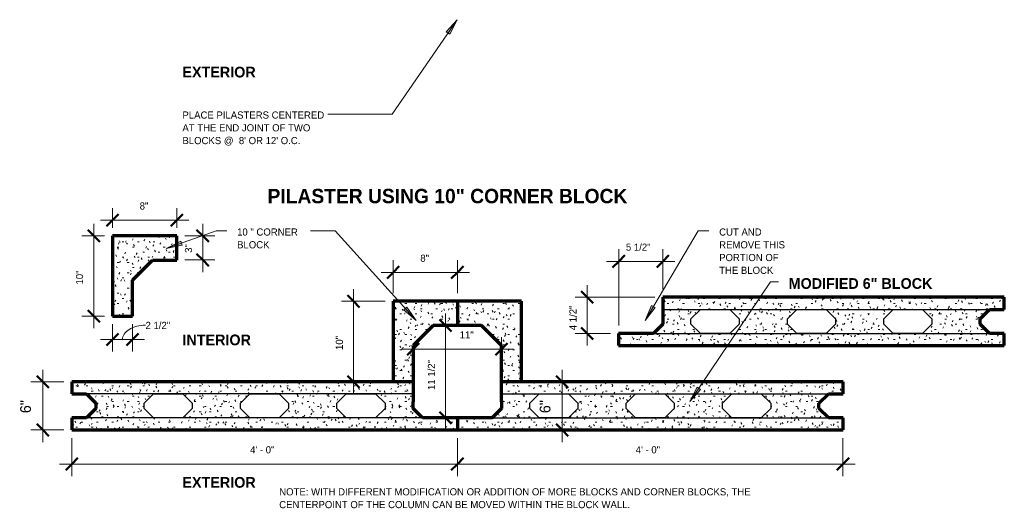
# Model space of a CAD drawing. Header units: inches. Extents: x -148 to -26, y 60 to 184.
# Tile 1 of 2: x -148 to -26, y 60 to 120. Entities that reach past the tile are written whole.
import ezdxf

# ---------------------------------------------------------------- set-up
doc = ezdxf.new("R2010")
doc.units = ezdxf.units.IN
doc.header["$MEASUREMENT"] = 0
doc.layers.add('A-ANNO-DIMS', color=1, linetype='Continuous')
for name, color, linetype, lineweight in [('A-ANNO-DIMS-16', 1, 'Continuous', 9), ('A-ANNO-TEXT', 2, 'Continuous', 9), ('A-DETL', 5, 'Continuous', 70), ('A-DETL-GENF', 3, 'Continuous', 9), ('A-DETL-HLIN', 3, 'Continuous', 70), ('A-DETL-MLIN', 3, 'Continuous', 30)]:
    doc.layers.add(name, color=color, linetype=linetype, lineweight=lineweight)
doc.dimstyles.new('Linear_-_1_16__SBT_1_256_', dxfattribs={"dimscale": 12, "dimtxt": 0.083333, "dimasz": 0.18, "dimexe": 0.125, "dimexo": 0.005208, "dimgap": 0.083333, "dimtad": 1, "dimtoh": 1, "dimdec": 8, "dimzin": 3, "dimdsep": 46, "dimlunit": 4, "dimtxsty": 'Standard', "dimtsz": 0.088388, "dimcen": 0.09, "dimdle": 0.125, "dimazin": 1, "dimtfac": 1, "dimtdec": 8, "dimtmove": 0, "dimatfit": 3, "dimfxl": 0, "dimtvp": 1, "dimtolj": 1, "dimtzin": 0, "dimarcsym": 0})
doc.dimstyles.new('Linear_-_3_32__SBT_1_256_', dxfattribs={"dimscale": 12, "dimtxt": 0.125, "dimasz": 0.18, "dimexe": 0.125, "dimexo": 0.005208, "dimgap": 0.083333, "dimtad": 1, "dimtoh": 1, "dimdec": 8, "dimzin": 3, "dimdsep": 46, "dimlunit": 4, "dimtxsty": 'Standard', "dimtsz": 0.088388, "dimcen": 0.09, "dimdle": 0.125, "dimazin": 1, "dimtfac": 1, "dimtdec": 8, "dimtmove": 0, "dimatfit": 3, "dimfxl": 0, "dimtvp": 1, "dimtolj": 1, "dimtzin": 0, "dimarcsym": 0})
doc.dimstyles.new('Linear_-_3_32__SBT_INCH_INCREM_TO_1_2_', dxfattribs={"dimscale": 12, "dimtxt": 0.125, "dimasz": 0.18, "dimexe": 0.125, "dimexo": 0.005208, "dimgap": 0.083333, "dimtad": 1, "dimtoh": 1, "dimdec": 0, "dimzin": 1, "dimdsep": 46, "dimlunit": 5, "dimtxsty": 'Standard', "dimtsz": 0.088388, "dimcen": 0.09, "dimdle": 0.125, "dimazin": 0, "dimtfac": 1, "dimtdec": 0, "dimtmove": 0, "dimatfit": 3, "dimfxl": 0, "dimtvp": 1, "dimtolj": 1, "dimtzin": 0, "dimarcsym": 0})
pattern_1 = [(0, (0, 0), (2.56, 0.64), [0.211, -1.709, 0.211, -1.709, -10.24]), (0, (0, 0), (2.56, 0.64), [-3.84, 0.211, -3.629, 0.211, -1.709, -4.48]), (0, (0, 0), (2.56, 0.64), [-9.6, 0.211, -1.069, 0.211, -2.989]), (120, (0.96, 0.32), (-1.8342563, 1.897025), [0.211, -1.709, 0.211, -1.709, -10.24]), (120, (0.96, 0.32), (-1.8342563, 1.897025), [-3.84, 0.211, -3.629, 0.211, -1.709, -4.48]), (120, (0.96, 0.32), (-1.8342563, 1.897025), [-9.6, 0.211, -1.069, 0.211, -2.989]), (240, (1.28, 1.6), (-0.7257437, -2.537025), [0.211, -1.709, 0.211, -1.709, -10.24]), (240, (1.28, 1.6), (-0.7257437, -2.537025), [-3.84, 0.211, -3.629, 0.211, -1.709, -4.48]), (240, (1.28, 1.6), (-0.7257437, -2.537025), [-9.6, 0.211, -1.069, 0.211, -2.989])]

# ---------------------------------------------------------------- blocks, each defined once
blk = doc.blocks.new('DIMBLOCK1-STRUC__ ICCF BLK0')
at = {"layer": 'A-ANNO-DIMS-16', "lineweight": 50}
for p, q in [((-145.55, 75.41), (-146.3, 76.16)), ((-145.55, 75.41), (-144.8, 74.66)), ((-145.55, 69.41), (-146.3, 70.16)), ((-145.55, 69.41), (-144.8, 68.66))]:
    blk.add_line(p, q, dxfattribs=at)
at = {"layer": 'A-ANNO-DIMS-16'}
for p, q in [((-145.55, 76.91), (-145.55, 67.91)), ((-142.96, 75.41), (-147.05, 75.41)), ((-145.55, 75.41), (-142.96, 75.41)), ((-142.96, 69.41), (-147.05, 69.41)), ((-145.55, 69.41), (-142.96, 69.41))]:
    blk.add_line(p, q, dxfattribs=at)
at = {"layer": 'A-ANNO-DIMS-16', "color": 0, "insert": (-148.37, 71.5), "char_height": 1.3341, "width": 2.2, "attachment_point": 1, "rotation": 90, "line_spacing_factor": 1.070803}
blk.add_mtext('\\fStylus BT|b0|i0|c0|p34|;6"', dxfattribs=at)
blk = doc.blocks.new('DIMBLOCK4-STRUC__ ICCF BLK0')
at = {"layer": 'A-ANNO-DIMS-16', "lineweight": 50}
for p, q in [((-106.89, 85.41), (-107.64, 86.16)), ((-106.89, 85.41), (-106.14, 84.66)), ((-106.89, 75.41), (-107.64, 76.16)), ((-106.89, 75.41), (-106.14, 74.66))]:
    blk.add_line(p, q, dxfattribs=at)
at = {"layer": 'A-ANNO-DIMS-16'}
for p, q in [((-106.89, 73.91), (-106.89, 86.91)), ((-102.96, 85.41), (-108.39, 85.41)), ((-106.89, 85.41), (-102.96, 85.41)), ((-102.96, 75.41), (-108.39, 75.41)), ((-106.89, 75.41), (-102.96, 75.41))]:
    blk.add_line(p, q, dxfattribs=at)
at = {"layer": 'A-ANNO-DIMS-16', "color": 0, "insert": (-109.09, 79.36), "char_height": 0.8894, "width": 2.5143, "attachment_point": 1, "rotation": 90, "line_spacing_factor": 1.070803}
blk.add_mtext('\\fStylus BT|b0|i0|c0|p34|;10"', dxfattribs=at)
blk = doc.blocks.new('DIMBLOCK5-STRUC__ ICCF BLK0')
at = {"layer": 'A-ANNO-DIMS-16'}
for p, q in [((-101.96, 86.41), (-101.96, 90.51)), ((-93.96, 86.41), (-93.96, 90.51)), ((-103.46, 89.01), (-92.46, 89.01)), ((-101.96, 89.01), (-101.96, 86.41)), ((-93.96, 89.01), (-93.96, 86.41))]:
    blk.add_line(p, q, dxfattribs=at)
at = {"layer": 'A-ANNO-DIMS-16', "lineweight": 50}
for p, q in [((-101.96, 89.01), (-101.21, 89.76)), ((-93.96, 89.01), (-93.21, 89.76)), ((-101.96, 89.01), (-102.71, 88.26)), ((-93.96, 89.01), (-94.71, 88.26))]:
    blk.add_line(p, q, dxfattribs=at)
at = {"layer": 'A-ANNO-DIMS-16', "color": 0, "insert": (-98.57, 91.21), "char_height": 0.8894, "width": 1.4667, "attachment_point": 1, "line_spacing_factor": 1.070803}
blk.add_mtext('\\fStylus BT|b0|i0|c0|p34|;8"', dxfattribs=at)
blk = doc.blocks.new('DIMBLOCK6-STRUC__ ICCF BLK0')
at = {"layer": 'A-ANNO-DIMS-16', "lineweight": 50}
for p, q in [((-80.9, 75.41), (-81.65, 76.16)), ((-80.9, 75.41), (-80.15, 74.66)), ((-80.9, 69.41), (-81.65, 70.16)), ((-80.9, 69.41), (-80.15, 68.66))]:
    blk.add_line(p, q, dxfattribs=at)
at = {"layer": 'A-ANNO-DIMS-16'}
for p, q in [((-80.9, 76.91), (-80.9, 67.91)), ((-80.84, 75.41), (-82.4, 75.41)), ((-80.9, 75.41), (-80.84, 75.41)), ((-80.84, 69.41), (-82.4, 69.41)), ((-80.9, 69.41), (-80.84, 69.41))]:
    blk.add_line(p, q, dxfattribs=at)
at = {"layer": 'A-ANNO-DIMS-16', "color": 0, "insert": (-83.71, 71.5), "char_height": 1.3341, "width": 2.2, "attachment_point": 1, "rotation": 90, "line_spacing_factor": 1.070803}
blk.add_mtext('\\fStylus BT|b0|i0|c0|p34|;6"', dxfattribs=at)
blk = doc.blocks.new('DIMBLOCK7-STRUC__ ICCF BLK0')
at = {"layer": 'A-ANNO-DIMS-16'}
for p, q in [((-77.8, 79.91), (-77.8, 87.41)), ((-69.38, 85.91), (-79.3, 85.91)), ((-77.8, 85.91), (-69.38, 85.91)), ((-74.88, 81.41), (-79.3, 81.41)), ((-77.8, 81.41), (-74.88, 81.41))]:
    blk.add_line(p, q, dxfattribs=at)
at = {"layer": 'A-ANNO-DIMS-16', "lineweight": 50}
for p, q in [((-77.8, 85.91), (-78.55, 86.66)), ((-77.8, 85.91), (-77.05, 85.16)), ((-77.8, 81.41), (-78.55, 82.16)), ((-77.8, 81.41), (-77.05, 80.66))]:
    blk.add_line(p, q, dxfattribs=at)
at = {"layer": 'A-ANNO-DIMS-16', "color": 0, "insert": (-80.01, 81.81), "char_height": 0.8894, "width": 4.4381, "attachment_point": 1, "rotation": 90, "line_spacing_factor": 1.070803}
blk.add_mtext('\\fStylus BT|b0|i0|c0|p34|;4 1/2"', dxfattribs=at)
blk = doc.blocks.new('DIMBLOCK8-STRUC__ ICCF BLK0')
at = {"layer": 'A-ANNO-DIMS-16'}
for p, q in [((-73.88, 82.41), (-73.88, 91.88)), ((-68.38, 86.91), (-68.38, 91.88)), ((-75.38, 90.38), (-66.88, 90.38)), ((-73.88, 90.38), (-73.88, 82.41)), ((-68.38, 90.38), (-68.38, 86.91))]:
    blk.add_line(p, q, dxfattribs=at)
at = {"layer": 'A-ANNO-DIMS-16', "lineweight": 50}
for p, q in [((-73.88, 90.38), (-73.13, 91.13)), ((-68.38, 90.38), (-67.63, 91.13)), ((-73.88, 90.38), (-74.63, 89.63)), ((-68.38, 90.38), (-69.13, 89.63))]:
    blk.add_line(p, q, dxfattribs=at)
at = {"layer": 'A-ANNO-DIMS-16', "color": 0, "insert": (-72.98, 92.59), "char_height": 0.8894, "width": 4.4381, "attachment_point": 1, "line_spacing_factor": 1.070803}
blk.add_mtext('\\fStylus BT|b0|i0|c0|p34|;5 1/2"', dxfattribs=at)
blk = doc.blocks.new('DIMBLOCK9-STRUC__ ICCF BLK0')
at = {"layer": 'A-ANNO-DIMS-16'}
for p, q in [((-88.46, 76.41), (-88.46, 80.97)), ((-100.96, 79.47), (-86.96, 79.47)), ((-99.46, 79.53), (-99.46, 77.97)), ((-99.46, 79.47), (-99.46, 79.53)), ((-88.46, 79.47), (-88.46, 76.41))]:
    blk.add_line(p, q, dxfattribs=at)
at = {"layer": 'A-ANNO-DIMS-16', "lineweight": 50}
for p, q in [((-99.46, 79.47), (-98.71, 80.22)), ((-88.46, 79.47), (-87.71, 80.22)), ((-99.46, 79.47), (-100.21, 78.72)), ((-88.46, 79.47), (-89.21, 78.72))]:
    blk.add_line(p, q, dxfattribs=at)
at = {"layer": 'A-ANNO-DIMS-16', "color": 0, "insert": (-93.67, 81.68), "char_height": 0.8894, "width": 2.5143, "attachment_point": 1, "line_spacing_factor": 1.070803}
blk.add_mtext('\\fStylus BT|b0|i0|c0|p34|;11"', dxfattribs=at)
blk = doc.blocks.new('DIMBLOCK10-STRU__ ICCF BLK0')
at = {"layer": 'A-ANNO-DIMS-16'}
for p, q in [((-95.42, 83.91), (-95.42, 69.41)), ((-95.36, 82.41), (-96.92, 82.41)), ((-95.42, 82.41), (-95.36, 82.41)), ((-95.36, 70.91), (-96.92, 70.91)), ((-95.42, 70.91), (-95.36, 70.91))]:
    blk.add_line(p, q, dxfattribs=at)
at = {"layer": 'A-ANNO-DIMS-16', "lineweight": 50}
for p, q in [((-95.42, 82.41), (-96.17, 83.16)), ((-95.42, 82.41), (-94.67, 81.66)), ((-95.42, 70.91), (-96.17, 71.66)), ((-95.42, 70.91), (-94.67, 70.16))]:
    blk.add_line(p, q, dxfattribs=at)
at = {"layer": 'A-ANNO-DIMS-16', "color": 0, "insert": (-97.63, 74.38), "char_height": 0.8894, "width": 5.4857, "attachment_point": 1, "rotation": 90, "line_spacing_factor": 1.070803}
blk.add_mtext('\\fStylus BT|b0|i0|c0|p34|;11 1/2"', dxfattribs=at)
blk = doc.blocks.new('DIMBLOCK11-STRU__ ICCF BLK0')
at = {"layer": 'A-ANNO-DIMS-16'}
for p, q in [((-141.96, 68.41), (-141.96, 63.68)), ((-141.96, 65.18), (-141.96, 68.41)), ((-93.96, 68.41), (-93.96, 63.68)), ((-93.96, 65.18), (-93.96, 68.41)), ((-143.46, 65.18), (-92.46, 65.18))]:
    blk.add_line(p, q, dxfattribs=at)
at = {"layer": 'A-ANNO-DIMS-16', "lineweight": 50}
for p, q in [((-141.96, 65.18), (-142.71, 64.43)), ((-141.96, 65.18), (-141.21, 65.93)), ((-93.96, 65.18), (-94.71, 64.43)), ((-93.96, 65.18), (-93.21, 65.93))]:
    blk.add_line(p, q, dxfattribs=at)
at = {"layer": 'A-ANNO-DIMS-16', "color": 0, "insert": (-119.76, 67.39), "char_height": 0.8894, "width": 4.3238, "attachment_point": 1, "line_spacing_factor": 1.070803}
blk.add_mtext('\\fStylus BT|b0|i0|c0|p34|;4\' - 0"', dxfattribs=at)
blk = doc.blocks.new('DIMBLOCK12-STRU__ ICCF BLK0')
at = {"layer": 'A-ANNO-DIMS-16'}
for p, q in [((-93.96, 68.41), (-93.96, 63.68)), ((-93.96, 65.18), (-93.96, 68.41)), ((-45.96, 68.41), (-45.96, 63.68)), ((-45.96, 65.18), (-45.96, 68.41)), ((-93.96, 65.18), (-44.46, 65.18))]:
    blk.add_line(p, q, dxfattribs=at)
at = {"layer": 'A-ANNO-DIMS-16', "lineweight": 50}
for p, q in [((-93.96, 65.18), (-94.71, 64.43)), ((-93.96, 65.18), (-93.21, 65.93)), ((-45.96, 65.18), (-46.71, 64.43)), ((-45.96, 65.18), (-45.21, 65.93))]:
    blk.add_line(p, q, dxfattribs=at)
at = {"layer": 'A-ANNO-DIMS-16', "color": 0, "insert": (-71.76, 67.39), "char_height": 0.8894, "width": 4.3238, "attachment_point": 1, "line_spacing_factor": 1.070803}
blk.add_mtext('\\fStylus BT|b0|i0|c0|p34|;4\' - 0"', dxfattribs=at)
blk = doc.blocks.new('DIMBLOCK26-STRU__ ICCF BLK0')
at = {"layer": 'A-ANNO-DIMS-16'}
for p, q in [((-136.89, 94.55), (-136.89, 97.01)), ((-128.89, 94.55), (-128.89, 97.01)), ((-138.39, 95.51), (-127.39, 95.51)), ((-136.89, 95.51), (-136.89, 94.55)), ((-128.89, 95.51), (-128.89, 94.55))]:
    blk.add_line(p, q, dxfattribs=at)
at = {"layer": 'A-ANNO-DIMS-16', "lineweight": 50}
for p, q in [((-136.89, 95.51), (-136.14, 96.26)), ((-128.89, 95.51), (-128.14, 96.26)), ((-136.89, 95.51), (-137.64, 94.76)), ((-128.89, 95.51), (-129.64, 94.76))]:
    blk.add_line(p, q, dxfattribs=at)
at = {"layer": 'A-ANNO-DIMS-16', "color": 0, "insert": (-133.5, 97.71), "char_height": 0.8894, "width": 1.4667, "attachment_point": 1, "line_spacing_factor": 1.070803}
blk.add_mtext('\\fStylus BT|b0|i0|c0|p34|;8"', dxfattribs=at)
blk = doc.blocks.new('DIMBLOCK27-STRU__ ICCF BLK0')
at = {"layer": 'A-ANNO-DIMS-16'}
for p, q in [((-139.22, 82.05), (-139.22, 95.05)), ((-137.89, 93.55), (-140.72, 93.55)), ((-139.22, 93.55), (-137.89, 93.55)), ((-137.89, 83.55), (-140.72, 83.55)), ((-139.22, 83.55), (-137.89, 83.55))]:
    blk.add_line(p, q, dxfattribs=at)
at = {"layer": 'A-ANNO-DIMS-16', "lineweight": 50}
for p, q in [((-139.22, 93.55), (-139.97, 94.3)), ((-139.22, 93.55), (-138.47, 92.8)), ((-139.22, 83.55), (-139.97, 84.3)), ((-139.22, 83.55), (-138.47, 82.8))]:
    blk.add_line(p, q, dxfattribs=at)
at = {"layer": 'A-ANNO-DIMS-16', "color": 0, "insert": (-141.43, 87.5), "char_height": 0.8894, "width": 2.5143, "attachment_point": 1, "rotation": 90, "line_spacing_factor": 1.070803}
blk.add_mtext('\\fStylus BT|b0|i0|c0|p34|;10"', dxfattribs=at)
blk = doc.blocks.new('DIMBLOCK28-STRU__ ICCF BLK0')
at = {"layer": 'A-ANNO-DIMS-16'}
for p, q in [((-136.89, 82.55), (-136.89, 79.15)), ((-136.89, 80.65), (-136.89, 82.55)), ((-134.39, 82.55), (-134.39, 79.15)), ((-134.39, 80.65), (-134.39, 82.55)), ((-138.39, 80.65), (-132.89, 80.65))]:
    blk.add_line(p, q, dxfattribs=at)
at = {"layer": 'A-ANNO-DIMS-16', "lineweight": 50}
for p, q in [((-136.89, 80.65), (-136.14, 81.4)), ((-134.39, 80.65), (-133.64, 81.4)), ((-136.89, 80.65), (-137.64, 79.9)), ((-134.39, 80.65), (-135.14, 79.9))]:
    blk.add_line(p, q, dxfattribs=at)
at = {"layer": 'A-ANNO-DIMS-16'}
blk.add_ellipse((-132.77, 80.65), major_axis=(2.87, 0), ratio=0.625678, start_param=1.570796, end_param=3.141593, dxfattribs=at)
at = {"layer": 'A-ANNO-DIMS-16', "color": 0, "insert": (-132.77, 82.86), "char_height": 0.8894, "width": 4.4381, "attachment_point": 1, "line_spacing_factor": 1.070803}
blk.add_mtext('\\fStylus BT|b0|i0|c0|p34|;2 1/2"', dxfattribs=at)
blk = doc.blocks.new('DIMBLOCK29-STRU__ ICCF BLK0')
at = {"layer": 'A-ANNO-DIMS-16'}
for p, q in [((-125.66, 95.05), (-125.66, 89.05)), ((-127.89, 93.55), (-124.16, 93.55)), ((-125.66, 93.55), (-127.89, 93.55)), ((-127.89, 90.55), (-124.16, 90.55)), ((-125.66, 90.55), (-127.89, 90.55))]:
    blk.add_line(p, q, dxfattribs=at)
at = {"layer": 'A-ANNO-DIMS-16', "lineweight": 50}
for p, q in [((-125.66, 93.55), (-126.41, 94.3)), ((-125.66, 93.55), (-124.91, 92.8)), ((-125.66, 90.55), (-126.41, 91.3)), ((-125.66, 90.55), (-124.91, 89.8))]:
    blk.add_line(p, q, dxfattribs=at)
at = {"layer": 'A-ANNO-DIMS-16', "color": 0, "insert": (-127.87, 91.44), "char_height": 0.8894, "width": 1.4667, "attachment_point": 1, "rotation": 90, "line_spacing_factor": 1.070803}
blk.add_mtext('\\fStylus BT|b0|i0|c0|p34|;3"', dxfattribs=at)

msp = doc.modelspace()

# ---------------------------------------------------------------- hatches: boundary and pattern name
at = {"layer": 'A-ANNO-TEXT'}
for points in [[(-95.34073979, 118.92414884), (-94.90682974, 118.62575288), (-93.99051359, 120.42288789)], [(-128.21571285, 92.3847121), (-128.3906154, 92.8814285), (-130.18963193, 91.9688119)], [(-100.23829092, 84.69340143), (-100.62825941, 84.33950503), (-99.08922015, 83.03540086)], [(-69.34625329, 84.62046623), (-69.79901468, 84.88939969), (-70.5940102, 83.03540086)], [(-63.69297094, 74.45836554), (-64.12914432, 74.75344327), (-65.03172655, 72.94937153)]]:
    msp.add_hatch(color=7, dxfattribs=at).paths.add_polyline_path(points, flags=0)
at = {"layer": 'A-DETL-GENF'}
h = msp.add_hatch(dxfattribs=at)
h.set_pattern_fill('FP1_1', style=0, pattern_type=2)
h.set_pattern_definition(pattern_1)
h.paths.add_polyline_path([(-128.88835776, 93.54736895), (-136.88835776, 93.54736895), (-136.88835776, 83.54736895), (-134.38835776, 83.54736895), (-134.38835776, 88.04736895), (-131.92407204, 90.51165466), (-128.88835776, 90.51165466)], flags=0)
h = msp.add_hatch(dxfattribs=at)
h.set_pattern_fill('FP1_1', style=0, pattern_type=2)
h.set_pattern_definition(pattern_1)
h.paths.add_polyline_path([(-25.88246149, 85.90902981), (-68.38246149, 85.90902981), (-68.38246149, 82.58060269), (-69.55403437, 81.40902981), (-73.88246149, 81.40902981), (-73.88246149, 79.90902981), (-25.88246149, 79.90902981), (-25.88246149, 81.40902981), (-27.70978461, 81.40902981), (-28.88135749, 82.58060269), (-28.88135749, 83.23745694), (-27.70978461, 84.40902981), (-25.88246149, 84.40902981)], flags=0)
h.paths.add_polyline_path([(-63.71088862, 84.40902981), (-60.05403437, 84.40902981), (-58.88246149, 83.23745694), (-58.88246149, 82.58060269), (-60.05403437, 81.40902981), (-63.71088862, 81.40902981), (-64.88246149, 82.58060269), (-64.88246149, 83.23745694)], flags=0)
h.paths.add_polyline_path([(-51.71088862, 84.40902981), (-48.05403437, 84.40902981), (-46.88246149, 83.23745694), (-46.88246149, 82.58060269), (-48.05403437, 81.40902981), (-51.71088862, 81.40902981), (-52.88246149, 82.58060269), (-52.88246149, 83.23745694)], flags=0)
h.paths.add_polyline_path([(-39.71088862, 84.40902981), (-36.05403437, 84.40902981), (-34.88246149, 83.23745694), (-34.88246149, 82.58060269), (-36.05403437, 81.40902981), (-39.71088862, 81.40902981), (-40.88246149, 82.58060269), (-40.88246149, 83.23745694)], flags=0)
h = msp.add_hatch(dxfattribs=at)
h.set_pattern_fill('FP1_1', style=0, pattern_type=2)
h.set_pattern_definition(pattern_1)
h.paths.add_polyline_path([(-93.95781477, 85.41208535), (-101.95781477, 85.41208535), (-101.95781477, 75.41208535), (-99.45781477, 75.41208535), (-99.45781477, 79.91208535), (-96.99352906, 82.37637107), (-96.95781477, 82.41208535), (-93.95781477, 82.41208535)], flags=0)
h = msp.add_hatch(dxfattribs=at)
h.set_pattern_fill('FP1_1', style=0, pattern_type=2)
h.set_pattern_definition(pattern_1)
h.paths.add_polyline_path([(-90.92210049, 82.37637107), (-88.45781477, 79.91208535), (-88.45781477, 75.41208535), (-85.95781477, 75.41208535), (-85.95781477, 85.41208535), (-93.95781477, 85.41208535), (-93.95781477, 82.41208535), (-90.95781477, 82.41208535)], flags=0)
h = msp.add_hatch(dxfattribs=at)
h.set_pattern_fill('FP1_1', style=0, pattern_type=2)
h.set_pattern_definition(pattern_1)
h.paths.add_polyline_path([(-141.95781477, 75.41208535), (-141.95781477, 73.91208535), (-140.13049165, 73.91208535), (-138.95891878, 72.74051248), (-138.95891878, 72.08365823), (-140.13049165, 70.91208535), (-141.95781477, 70.91208535), (-141.95781477, 69.41208535), (-93.95781477, 69.41208535), (-93.95781477, 70.91208535), (-98.2862419, 70.91208535), (-99.45781477, 72.08365823), (-99.45781477, 72.91208535), (-99.45781477, 75.41208535)], flags=0)
h.paths.add_polyline_path([(-104.12938765, 73.91208535), (-102.95781477, 72.74051248), (-102.95781477, 72.08365823), (-104.12938765, 70.91208535), (-107.7862419, 70.91208535), (-108.95781477, 72.08365823), (-108.95781477, 72.74051248), (-107.7862419, 73.91208535)], flags=0)
h.paths.add_polyline_path([(-116.12938765, 73.91208535), (-114.95781477, 72.74051248), (-114.95781477, 72.08365823), (-116.12938765, 70.91208535), (-119.7862419, 70.91208535), (-120.95781477, 72.08365823), (-120.95781477, 72.74051248), (-119.7862419, 73.91208535)], flags=0)
h.paths.add_polyline_path([(-128.12938765, 73.91208535), (-126.95781477, 72.74051248), (-126.95781477, 72.08365823), (-128.12938765, 70.91208535), (-131.7862419, 70.91208535), (-132.95781477, 72.08365823), (-132.95781477, 72.74051248), (-131.7862419, 73.91208535)], flags=0)
h = msp.add_hatch(dxfattribs=at)
h.set_pattern_fill('FP1_1', style=0, pattern_type=2)
h.set_pattern_definition(pattern_1)
h.paths.add_polyline_path([(-45.95781477, 75.41208535), (-88.45781477, 75.41208535), (-88.45781477, 72.91208535), (-88.45781477, 72.08365823), (-89.62938765, 70.91208535), (-93.95781477, 70.91208535), (-93.95781477, 69.41208535), (-45.95781477, 69.41208535), (-45.95781477, 70.91208535), (-47.7851379, 70.91208535), (-48.95671077, 72.08365823), (-48.95671077, 72.74051248), (-47.7851379, 73.91208535), (-45.95781477, 73.91208535)], flags=0)
h.paths.add_polyline_path([(-83.7862419, 73.91208535), (-80.12938765, 73.91208535), (-78.95781477, 72.74051248), (-78.95781477, 72.08365823), (-80.12938765, 70.91208535), (-83.7862419, 70.91208535), (-84.95781477, 72.08365823), (-84.95781477, 72.74051248)], flags=0)
h.paths.add_polyline_path([(-71.7862419, 73.91208535), (-68.12938765, 73.91208535), (-66.95781477, 72.74051248), (-66.95781477, 72.08365823), (-68.12938765, 70.91208535), (-71.7862419, 70.91208535), (-72.95781477, 72.08365823), (-72.95781477, 72.74051248)], flags=0)
h.paths.add_polyline_path([(-59.7862419, 73.91208535), (-56.12938765, 73.91208535), (-54.95781477, 72.74051248), (-54.95781477, 72.08365823), (-56.12938765, 70.91208535), (-59.7862419, 70.91208535), (-60.95781477, 72.08365823), (-60.95781477, 72.74051248)], flags=0)

# ---------------------------------------------------------------- linework, layer by layer
at = {"layer": 'A-ANNO-TEXT', "color": 7}
for p, q in [((-93.99051359, 120.42288789), (-102.05498034, 108.69600941)), ((-93.99051359, 120.42288789), (-95.34073979, 118.92414884)), ((-94.90682974, 118.62575288), (-93.99051359, 120.42288789)), ((-95.34073979, 118.92414884), (-94.90682974, 118.62575288)), ((-108.04918905, 108.69600941), (-110.0788086, 108.69600941)), ((-102.05498034, 108.69600941), (-108.04918905, 108.69600941)), ((-130.18963193, 91.9688119), (-123.98831876, 94.15240302)), ((-123.98831876, 94.15240302), (-122.65329437, 94.15240302)), ((-110.77894477, 94.15240302), (-112.22329437, 94.15240302)), ((-109.17789961, 94.15240302), (-110.77894477, 94.15240302)), ((-99.08922015, 83.03540086), (-109.17789961, 94.15240302)), ((-70.5940102, 83.03540086), (-63.99067809, 94.15240302)), ((-63.99067809, 94.15240302), (-62.65329437, 94.15240302)), ((-128.3906154, 92.8814285), (-130.18963193, 91.9688119)), ((-130.18963193, 91.9688119), (-128.21571285, 92.3847121)), ((-128.21571285, 92.3847121), (-128.3906154, 92.8814285)), ((-65.03172655, 72.94937153), (-54.97672032, 87.81232358)), ((-54.97672032, 87.81232358), (-54.00197418, 87.81232358)), ((-100.23829092, 84.69340143), (-100.62825941, 84.33950503)), ((-99.08922015, 83.03540086), (-100.23829092, 84.69340143)), ((-69.79901468, 84.88939969), (-70.5940102, 83.03540086)), ((-70.5940102, 83.03540086), (-69.34625329, 84.62046623)), ((-69.34625329, 84.62046623), (-69.79901468, 84.88939969)), ((-100.62825941, 84.33950503), (-99.08922015, 83.03540086)), ((-64.12914432, 74.75344327), (-65.03172655, 72.94937153)), ((-65.03172655, 72.94937153), (-63.69297094, 74.45836554)), ((-63.69297094, 74.45836554), (-64.12914432, 74.75344327))]:
    msp.add_line(p, q, dxfattribs=at)
at = {"layer": 'A-DETL', "lineweight": 30}
for p, q in [((-64.88246149, 83.23745694), (-63.71088862, 84.40902981)), ((-63.71088862, 84.40902981), (-60.05403437, 84.40902981)), ((-60.05403437, 84.40902981), (-58.88246149, 83.23745694)), ((-52.88246149, 83.23745694), (-51.71088862, 84.40902981)), ((-51.71088862, 84.40902981), (-48.05403437, 84.40902981)), ((-48.05403437, 84.40902981), (-46.88246149, 83.23745694)), ((-40.88246149, 83.23745694), (-39.71088862, 84.40902981)), ((-39.71088862, 84.40902981), (-36.05403437, 84.40902981)), ((-36.05403437, 84.40902981), (-34.88246149, 83.23745694)), ((-64.88246149, 82.58060269), (-64.88246149, 83.23745694)), ((-63.71088862, 81.40902981), (-64.88246149, 82.58060269)), ((-58.88246149, 82.58060269), (-60.05403437, 81.40902981)), ((-58.88246149, 83.23745694), (-58.88246149, 82.58060269)), ((-52.88246149, 82.58060269), (-52.88246149, 83.23745694)), ((-51.71088862, 81.40902981), (-52.88246149, 82.58060269)), ((-46.88246149, 82.58060269), (-48.05403437, 81.40902981)), ((-46.88246149, 83.23745694), (-46.88246149, 82.58060269)), ((-40.88246149, 82.58060269), (-40.88246149, 83.23745694)), ((-39.71088862, 81.40902981), (-40.88246149, 82.58060269)), ((-34.88246149, 82.58060269), (-36.05403437, 81.40902981)), ((-34.88246149, 83.23745694), (-34.88246149, 82.58060269)), ((-60.05403437, 81.40902981), (-63.71088862, 81.40902981)), ((-48.05403437, 81.40902981), (-51.71088862, 81.40902981)), ((-36.05403437, 81.40902981), (-39.71088862, 81.40902981)), ((-132.95781477, 72.74051248), (-131.7862419, 73.91208535)), ((-131.7862419, 73.91208535), (-128.12938765, 73.91208535)), ((-128.12938765, 73.91208535), (-126.95781477, 72.74051248)), ((-120.95781477, 72.74051248), (-119.7862419, 73.91208535)), ((-119.7862419, 73.91208535), (-116.12938765, 73.91208535)), ((-116.12938765, 73.91208535), (-114.95781477, 72.74051248)), ((-108.95781477, 72.74051248), (-107.7862419, 73.91208535)), ((-107.7862419, 73.91208535), (-104.12938765, 73.91208535)), ((-104.12938765, 73.91208535), (-102.95781477, 72.74051248)), ((-84.95781477, 72.74051248), (-83.7862419, 73.91208535)), ((-83.7862419, 73.91208535), (-80.12938765, 73.91208535)), ((-80.12938765, 73.91208535), (-78.95781477, 72.74051248)), ((-72.95781477, 72.74051248), (-71.7862419, 73.91208535)), ((-71.7862419, 73.91208535), (-68.12938765, 73.91208535)), ((-68.12938765, 73.91208535), (-66.95781477, 72.74051248)), ((-60.95781477, 72.74051248), (-59.7862419, 73.91208535)), ((-59.7862419, 73.91208535), (-56.12938765, 73.91208535)), ((-56.12938765, 73.91208535), (-54.95781477, 72.74051248)), ((-132.95781477, 72.08365823), (-132.95781477, 72.74051248)), ((-126.95781477, 72.74051248), (-126.95781477, 72.08365823)), ((-120.95781477, 72.08365823), (-120.95781477, 72.74051248)), ((-114.95781477, 72.74051248), (-114.95781477, 72.08365823)), ((-108.95781477, 72.08365823), (-108.95781477, 72.74051248)), ((-102.95781477, 72.74051248), (-102.95781477, 72.08365823)), ((-84.95781477, 72.08365823), (-84.95781477, 72.74051248)), ((-78.95781477, 72.74051248), (-78.95781477, 72.08365823)), ((-72.95781477, 72.08365823), (-72.95781477, 72.74051248)), ((-66.95781477, 72.74051248), (-66.95781477, 72.08365823)), ((-60.95781477, 72.08365823), (-60.95781477, 72.74051248)), ((-54.95781477, 72.74051248), (-54.95781477, 72.08365823)), ((-131.7862419, 70.91208535), (-132.95781477, 72.08365823)), ((-126.95781477, 72.08365823), (-128.12938765, 70.91208535)), ((-119.7862419, 70.91208535), (-120.95781477, 72.08365823)), ((-114.95781477, 72.08365823), (-116.12938765, 70.91208535)), ((-107.7862419, 70.91208535), (-108.95781477, 72.08365823)), ((-102.95781477, 72.08365823), (-104.12938765, 70.91208535)), ((-83.7862419, 70.91208535), (-84.95781477, 72.08365823)), ((-78.95781477, 72.08365823), (-80.12938765, 70.91208535)), ((-71.7862419, 70.91208535), (-72.95781477, 72.08365823)), ((-66.95781477, 72.08365823), (-68.12938765, 70.91208535)), ((-59.7862419, 70.91208535), (-60.95781477, 72.08365823)), ((-54.95781477, 72.08365823), (-56.12938765, 70.91208535)), ((-128.12938765, 70.91208535), (-131.7862419, 70.91208535)), ((-116.12938765, 70.91208535), (-119.7862419, 70.91208535)), ((-104.12938765, 70.91208535), (-107.7862419, 70.91208535)), ((-80.12938765, 70.91208535), (-83.7862419, 70.91208535)), ((-68.12938765, 70.91208535), (-71.7862419, 70.91208535)), ((-56.12938765, 70.91208535), (-59.7862419, 70.91208535))]:
    msp.add_line(p, q, dxfattribs=at)
at = {"layer": 'A-DETL'}
for p, q in [((-28.88135749, 83.23745694), (-27.70978461, 84.40902981)), ((-27.70978461, 84.40902981), (-25.88246149, 84.40902981)), ((-68.38246149, 82.58060269), (-69.55403437, 81.40902981)), ((-28.88135749, 82.58060269), (-28.88135749, 83.23745694)), ((-27.70978461, 81.40902981), (-28.88135749, 82.58060269)), ((-69.55403437, 81.40902981), (-73.88246149, 81.40902981)), ((-25.88246149, 81.40902981), (-27.70978461, 81.40902981)), ((-99.45781477, 79.91208535), (-99.45781477, 72.91208535)), ((-88.45781477, 72.91208535), (-88.45781477, 79.91208535)), ((-141.95781477, 73.91208535), (-140.13049165, 73.91208535)), ((-140.13049165, 73.91208535), (-138.95891878, 72.74051248)), ((-48.95671077, 72.74051248), (-47.7851379, 73.91208535)), ((-47.7851379, 73.91208535), (-45.95781477, 73.91208535)), ((-138.95891878, 72.74051248), (-138.95891878, 72.08365823)), ((-48.95671077, 72.08365823), (-48.95671077, 72.74051248)), ((-138.95891878, 72.08365823), (-140.13049165, 70.91208535)), ((-98.2862419, 70.91208535), (-99.45781477, 72.08365823)), ((-88.45781477, 72.08365823), (-89.62938765, 70.91208535)), ((-47.7851379, 70.91208535), (-48.95671077, 72.08365823)), ((-140.13049165, 70.91208535), (-141.95781477, 70.91208535)), ((-93.95781477, 70.91208535), (-98.2862419, 70.91208535)), ((-89.62938765, 70.91208535), (-93.95781477, 70.91208535)), ((-45.95781477, 70.91208535), (-47.7851379, 70.91208535))]:
    msp.add_line(p, q, dxfattribs=at)
at = {"layer": 'A-DETL-HLIN'}
for p, q in [((-128.88835776, 93.54736895), (-136.88835776, 93.54736895)), ((-136.88835776, 93.54736895), (-136.88835776, 83.54736895)), ((-128.88835776, 90.51165466), (-128.88835776, 93.54736895)), ((-134.38835776, 88.04736895), (-131.92407204, 90.51165466)), ((-131.92407204, 90.51165466), (-128.88835776, 90.51165466)), ((-134.38835776, 83.54736895), (-134.38835776, 88.04736895)), ((-25.88246149, 85.90902981), (-68.38246149, 85.90902981)), ((-68.38246149, 85.90902981), (-68.38246149, 82.58060269)), ((-25.88246149, 84.40902981), (-25.88246149, 85.90902981)), ((-93.95781477, 85.41208535), (-101.95781477, 85.41208535)), ((-101.95781477, 85.41208535), (-101.95781477, 75.41208535)), ((-93.95781477, 85.41208535), (-93.95781477, 82.41208535)), ((-85.95781477, 85.41208535), (-93.95781477, 85.41208535)), ((-85.95781477, 75.41208535), (-85.95781477, 85.41208535)), ((-136.88835776, 83.54736895), (-134.38835776, 83.54736895)), ((-96.95781477, 82.41208535), (-99.45781477, 79.91208535)), ((-90.95781477, 82.41208535), (-96.95781477, 82.41208535)), ((-88.45781477, 79.91208535), (-90.95781477, 82.41208535)), ((-73.88246149, 81.40902981), (-73.88246149, 79.90902981)), ((-25.88246149, 79.90902981), (-25.88246149, 81.40902981)), ((-73.88246149, 79.90902981), (-25.88246149, 79.90902981)), ((-141.95781477, 75.41208535), (-141.95781477, 73.91208535)), ((-99.45781477, 75.41208535), (-141.95781477, 75.41208535)), ((-45.95781477, 75.41208535), (-88.45781477, 75.41208535)), ((-45.95781477, 73.91208535), (-45.95781477, 75.41208535)), ((-99.45781477, 72.08365823), (-99.45781477, 72.91208535)), ((-88.45781477, 72.91208535), (-88.45781477, 72.08365823)), ((-141.95781477, 70.91208535), (-141.95781477, 69.41208535)), ((-93.95781477, 70.91208535), (-93.95781477, 69.41208535)), ((-45.95781477, 69.41208535), (-45.95781477, 70.91208535)), ((-141.95781477, 69.41208535), (-93.95781477, 69.41208535)), ((-93.95781477, 69.41208535), (-45.95781477, 69.41208535))]:
    msp.add_line(p, q, dxfattribs=at)
at = {"layer": 'A-DETL-MLIN'}
for p, q in [((-68.38246149, 84.40902981), (-25.88246149, 84.40902981)), ((-73.88246149, 81.40902981), (-25.88246149, 81.40902981)), ((-99.45781477, 73.91208535), (-141.95781477, 73.91208535)), ((-88.45781477, 73.91208535), (-45.95781477, 73.91208535)), ((-93.95781477, 70.91208535), (-141.95781477, 70.91208535)), ((-93.95781477, 70.91208535), (-45.95781477, 70.91208535))]:
    msp.add_line(p, q, dxfattribs=at)

# ---------------------------------------------------------------- texts
at = {"layer": 'A-ANNO-TEXT', "color": 7, "attachment_point": 1}
for s, insert, char_height, width, line_spacing_factor in [('\\fStylus BT|b1|i0|c0|p34|;EXTERIOR', (-128.1788086, 114.57704399), 1.3341121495, 10.206, 1.070803), ("\\fStylus BT|b0|i0|c0|p34|;PLACE PILASTERS CENTERED\\PAT THE END JOINT OF TWO\\PBLOCKS @  8' OR 12' O.C.", (-128.1788086, 109.01557624), 0.8894080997, 20.184, 1.070803), ('\\fStylus BT|b1|i0|c0|p34|;PILASTER USING 10" CORNER BLOCK', (-117.58827724, 99.39300008), 1.7912772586, 53.304, 1.063354), ('\\fStylus BT|b0|i0|c0|p34|;10 " CORNER\\PBLOCK', (-121.37329437, 94.47196985), 0.8894080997, 9.444, 1.070803), ('\\fStylus BT|b0|i0|c0|p34|;CUT AND\\PREMOVE THIS\\PPORTION OF\\PTHE BLOCK', (-61.37329437, 94.47196985), 0.8894080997, 9.828, 1.070803), ('\\fStylus BT|b1|i0|c0|p34|;MODIFIED 6" BLOCK', (-52.72197418, 88.29167382), 1.3341121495, 21.78, 1.070803), ('\\fStylus BT|b1|i0|c0|p34|;INTERIOR', (-128.1788086, 81.27693492), 1.3341121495, 9.846, 1.070803), ('\\fStylus BT|b1|i0|c0|p34|;EXTERIOR', (-128.1788086, 63.56322058), 1.3341121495, 10.206, 1.070803), ('\\fStylus BT|b0|i0|c0|p34|;NOTE: WITH DIFFERENT MODIFICATION OR ADDITION OF MORE BLOCKS AND CORNER BLOCKS, THE\\PCENTERPOINT OF THE COLUMN CAN BE MOVED WITHIN THE BLOCK WALL.', (-116.13201836, 62.16754267), 0.88940809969, 70.776, 1.070803)]:
    msp.add_mtext(s, dxfattribs=dict(at, insert=insert, char_height=char_height, width=width, line_spacing_factor=line_spacing_factor))

# ---------------------------------------------------------------- dimensions: what is measured, and where the dimension line sits
at = {"layer": 'A-ANNO-DIMS', "lineweight": 9}
for base, p1, p2, picture, middle in [((-128.8883577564, 95.5065352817), (-136.8883577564, 93.5473689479), (-128.8883577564, 93.5473689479), 'DIMBLOCK26-STRU__ ICCF BLK0', (-132.8883577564, 97.0065352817)), ((-68.3824614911, 90.3839572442), (-73.8824614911, 81.4090298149), (-68.3824614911, 85.9090298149), 'DIMBLOCK8-STRUC__ ICCF BLK0', (-71.1324614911, 92.5506239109)), ((-93.9578147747, 89.0065352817), (-101.9578147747, 85.4120853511), (-93.9578147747, 85.4120853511), 'DIMBLOCK5-STRUC__ ICCF BLK0', (-97.9578147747, 90.5065352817)), ((-134.38835776, 80.6488541), (-136.88835776, 83.54736895), (-134.38835776, 83.54736895), 'DIMBLOCK28-STRU__ ICCF BLK0', (-130.10037075, 82.81552077)), ((-88.4578147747, 79.468998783), (-99.4578147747, 80.5296589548), (-88.4578147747, 75.4120853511), 'DIMBLOCK9-STRUC__ ICCF BLK0', (-93.9578147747, 80.968998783)), ((-93.9578147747, 65.1814360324), (-141.9578147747, 69.4120853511), (-93.9578147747, 69.4120853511), 'DIMBLOCK11-STRU__ ICCF BLK0', (-117.9578147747, 66.6814360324)), ((-45.9578147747, 65.1814360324), (-93.9578147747, 69.4120853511), (-45.9578147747, 69.4120853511), 'DIMBLOCK12-STRU__ ICCF BLK0', (-69.9578147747, 66.6814360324))]:
    dim = msp.add_linear_dim(base=base, p1=p1, p2=p2, dimstyle='Linear_-_1_16__SBT_1_256_', dxfattribs=at)
    dim.commit()
    dim.dimension.update_dxf_attribs({"geometry": picture, "text_midpoint": middle})
for base, p1, p2, dimstyle, picture, middle in [((-139.2187007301, 93.5473689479), (-136.8883577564, 83.5473689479), (-136.8883577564, 93.5473689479), 'Linear_-_1_16__SBT_1_256_', 'DIMBLOCK27-STRU__ ICCF BLK0', (-140.7187007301, 88.5473689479)), ((-125.66439456, 90.54736895), (-128.88835776, 93.54736895), (-128.88835776, 90.54736895), 'Linear_-_1_16__SBT_1_256_', 'DIMBLOCK29-STRU__ ICCF BLK0', (-127.33106123, 89.9260486)), ((-77.80002673, 85.90902981), (-73.88246149, 81.40902981), (-68.38246149, 85.90902981), 'Linear_-_1_16__SBT_1_256_', 'DIMBLOCK7-STRUC__ ICCF BLK0', (-79.9666934, 83.65902981)), ((-106.8875532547, 85.4120853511), (-101.9578147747, 75.4120853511), (-101.9578147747, 85.4120853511), 'Linear_-_1_16__SBT_1_256_', 'DIMBLOCK4-STRUC__ ICCF BLK0', (-108.3875532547, 80.4120853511)), ((-95.4194101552, 70.9120853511), (-94.3587499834, 82.4120853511), (-94.3587499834, 70.9120853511), 'Linear_-_1_16__SBT_1_256_', 'DIMBLOCK10-STRU__ ICCF BLK0', (-97.5860768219, 76.6620853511)), ((-145.55475375, 69.41208535), (-141.95781477, 75.41208535), (-141.95781477, 69.41208535), 'Linear_-_3_32__SBT_INCH_INCREM_TO_1_2_', 'DIMBLOCK1-STRUC__ ICCF BLK0', (-147.30475375, 72.41208535)), ((-80.8995545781, 69.4120853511), (-79.8388944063, 75.4120853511), (-79.8388944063, 69.4120853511), 'Linear_-_3_32__SBT_1_256_', 'DIMBLOCK6-STRUC__ ICCF BLK0', (-82.6495545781, 72.4120853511))]:
    dim = msp.add_linear_dim(base=base, p1=p1, p2=p2, angle=90, dimstyle=dimstyle, dxfattribs=at)
    dim.commit()
    dim.dimension.update_dxf_attribs({"geometry": picture, "text_midpoint": middle})

doc.saveas('drawing.dxf')
